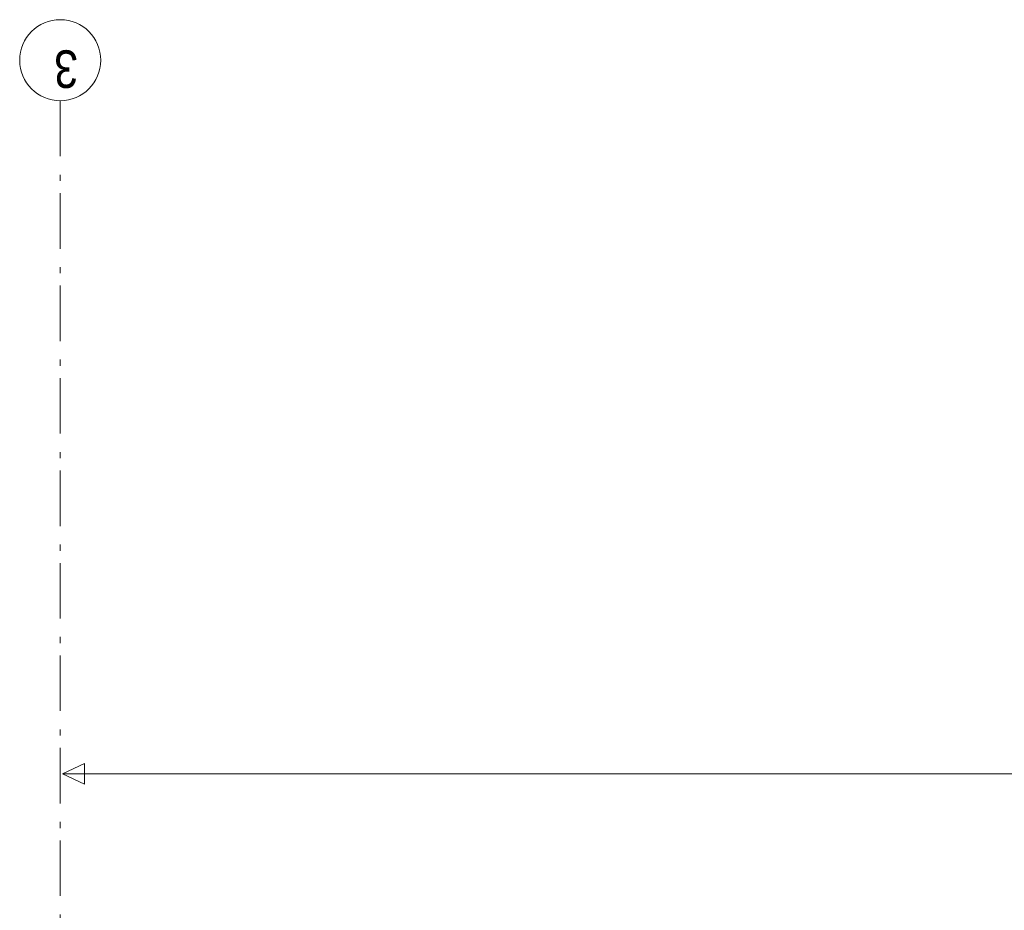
# Model space of a CAD drawing. Header units: millimetres. Extents: x -46954 to 169732, y -26853 to 94136.
# Tile 126 of 174: x 15870 to 20305, y 90122 to 94136. Entities that reach past the tile are written whole.
import ezdxf

# ---------------------------------------------------------------- set-up
doc = ezdxf.new("R2010")
doc.units = ezdxf.units.MM
doc.header["$LTSCALE"] = 400
doc.linetypes.add('STYLE_06', pattern=[1.041641, 0.625, -0.208282, 0.069427, -0.138931])
doc.layers.add('None', color=7, linetype='Continuous', lineweight=9)
doc.layers.add('Tekst', color=140, linetype='Continuous', lineweight=15)
doc.styles.add('Arial Narrow', font='ARIALN.TTF', dxfattribs={"height": 222.25})

# ---------------------------------------------------------------- blocks, each defined once
blk = doc.blocks.new('*U1230')
at = {"layer": 'None', "color": 140, "lineweight": 15}
for p, q in [((59217.1, -20120), (59170.5, -20220)), ((59217.1, -20120), (59263.7, -20220)), ((59263.7, -20220), (59170.5, -20220))]:
    blk.add_line(p, q, dxfattribs=at)
at = {"layer": 'None', "color": 140, "linetype": 'Continuous', "lineweight": 15}
blk.add_line((59217.1, -24400), (59217.1, -20120), dxfattribs=at)
at = {"layer": 'Tekst', "color": 0, "insert": (59042.6, -26052.5), "char_height": 141.111, "attachment_point": 1, "rotation": 90, "style": 'Arial Narrow'}
blk.add_mtext('alleen bovenlichten', dxfattribs=at)

msp = doc.modelspace()

# ---------------------------------------------------------------- linework, layer by layer
at = {"layer": 'None', "color": 43, "linetype": 'STYLE_06', "lineweight": 9}
msp.add_line((16052.26676, 93770.51338), (16052.26676, 60050.61274), dxfattribs=at)
at = {"layer": 'None', "color": 43, "linetype": 'Continuous', "lineweight": 9}
msp.add_circle((16052.26676, 93953.11979), 182.60642, dxfattribs=at)

# ---------------------------------------------------------------- block references
at = {"layer": 'None', "color": 7, "rotation": 90}
msp.add_blockref('*U1230', (-4057.73324, 31520.51338), dxfattribs=at)

# ---------------------------------------------------------------- texts
at = {"layer": 'None', "color": 43, "insert": (16132.722, 93828.23646), "char_height": 169.33333, "width": 160.910466, "attachment_point": 1, "rotation": 180, "style": 'Arial Narrow'}
msp.add_mtext('3', dxfattribs=at)

doc.saveas('drawing.dxf')
